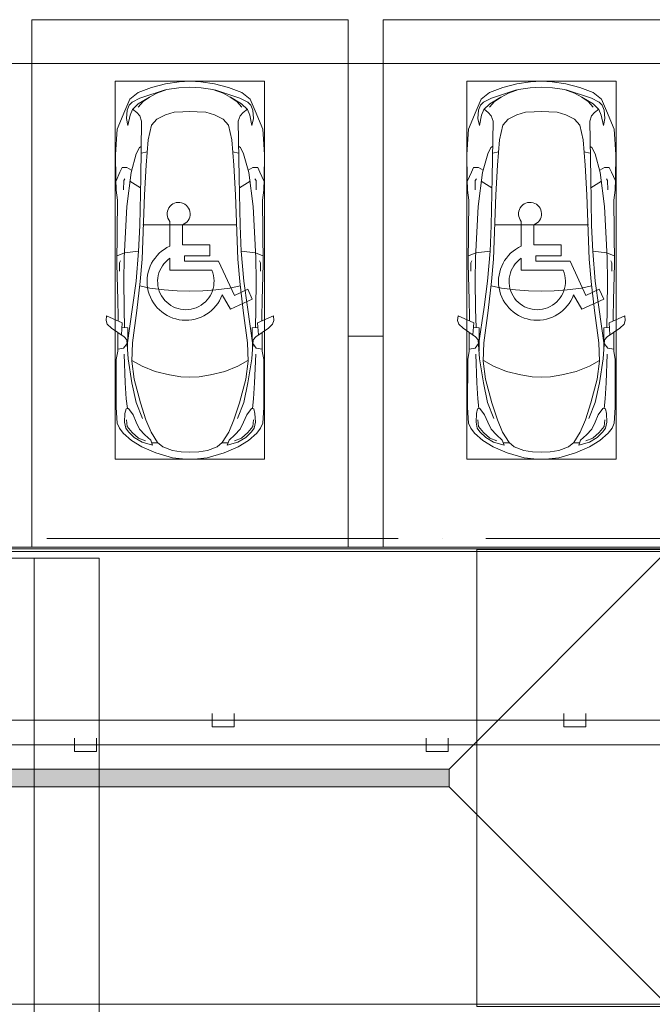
# Model space of a CAD drawing. Header units: millimetres. Extents: x -32229 to 169101, y -13689 to 125138.
# Tile 102 of 256: x 27072 to 34273, y 70150 to 81350. Entities that reach past the tile are written whole.
import ezdxf

# ---------------------------------------------------------------- set-up
doc = ezdxf.new("R2010")
doc.units = ezdxf.units.MM
doc.linetypes.add('ADSK_Линия сетки', pattern=[5000, 4000, -500, 0, -500])
doc.layers.add('A-DETL-____-OTLN', color=7, linetype='Continuous', lineweight=9, true_color=0x00a600)
for name, color, linetype, lineweight in [('A-DETL-GENF-OTLN', 7, 'Continuous', 18), ('A-DOOR-____-OTLN', 7, 'Continuous', 18), ('A-FLOR-____-OTLN', 7, 'Continuous', 18), ('A-GENM-____-OTLN', 7, 'Continuous', 18), ('C-PRKG-____-OTLN', 7, 'Continuous', 18), ('M-EQPM-____-OTLN', 7, 'Continuous', 18), ('S-COLS-____-MCUT', 7, 'Continuous', 40), ('S-GRID-____-OTLN', 7, 'Continuous', 9)]:
    doc.layers.add(name, color=color, linetype=linetype, lineweight=lineweight)

# ---------------------------------------------------------------- blocks, each defined once
blk = doc.blocks.new('АР-Ворота сборка - Ворота секционные_5200х2600 _h_-7302885--01 ЭМ')
at = {"layer": 'A-DOOR-____-OTLN', "color": 253, "lineweight": 5, "true_color": 0xaaaaaa}
for p, q in [((2725, 2959), (-2475, 2959)), ((-2475, 2959), (-2475, -843)), ((2725, -843), (2725, 2959)), ((-2475, -100), (2725, -100)), ((-2475, -843), (2725, -843))]:
    blk.add_line(p, q, dxfattribs=at)
blk = doc.blocks.new('АР_Машиноместо - 6000x3600_С_МГН-V42--01 ЭМ')
at = {"layer": 'A-DETL-GENF-OTLN', "color": 253, "lineweight": 13, "true_color": 0xaaaaaa}
for p, q in [((970, 5272), (813, 5229)), ((1126, 5294), (970, 5272)), ((1250, 5300), (1126, 5294)), ((1250, 5300), (1374, 5294)), ((1374, 5294), (1530, 5272)), ((1530, 5272), (1687, 5229)), ((659, 5170), (566, 5095)), ((813, 5229), (659, 5170)), ((681, 5106), (967, 5204)), ((874, 5165), (791, 5120)), ((988, 5207), (874, 5165)), ((1122, 5226), (988, 5207)), ((1250, 5232), (1122, 5226)), ((1250, 5232), (1378, 5226)), ((1378, 5226), (1512, 5207)), ((1512, 5207), (1626, 5165)), ((1819, 5106), (1533, 5204)), ((1626, 5165), (1709, 5120)), ((1687, 5229), (1841, 5170)), ((1841, 5170), (1934, 5095)), ((566, 5095), (507, 4963)), ((558, 5026), (591, 5060)), ((591, 5060), (681, 5106)), ((662, 5043), (595, 4979)), ((717, 5069), (660, 5005)), ((788, 5118), (662, 5043)), ((791, 5120), (717, 5069)), ((1709, 5120), (1783, 5069)), ((1712, 5118), (1838, 5043)), ((1783, 5069), (1840, 5005)), ((1909, 5060), (1819, 5106)), ((1838, 5043), (1905, 4979)), ((1942, 5026), (1909, 5060)), ((1934, 5095), (1993, 4963)), ((507, 4963), (420, 4754)), ((528, 4875), (536, 4971)), ((536, 4971), (558, 5026)), ((595, 4979), (569, 4913)), ((645, 4945), (597, 4981)), ((680, 4906), (645, 4945)), ((970, 4919), (1070, 4947)), ((1070, 4947), (1167, 4953)), ((1167, 4953), (1250, 4954)), ((1333, 4953), (1250, 4954)), ((1430, 4947), (1333, 4953)), ((1530, 4919), (1430, 4947)), ((1820, 4906), (1855, 4945)), ((1855, 4945), (1903, 4981)), ((1905, 4979), (1931, 4913)), ((1964, 4971), (1942, 5026)), ((1972, 4875), (1964, 4971)), ((1993, 4963), (2080, 4754)), ((544, 4795), (528, 4875)), ((569, 4913), (544, 4795)), ((700, 4845), (680, 4906)), ((689, 4206), (700, 4845)), ((812, 4799), (873, 4870)), ((873, 4870), (970, 4919)), ((1627, 4870), (1530, 4919)), ((1688, 4799), (1627, 4870)), ((1800, 4845), (1820, 4906)), ((1811, 4206), (1800, 4845)), ((1931, 4913), (1956, 4795)), ((1956, 4795), (1972, 4875)), ((420, 4754), (403, 4468)), ((774, 4633), (812, 4799)), ((1726, 4633), (1688, 4799)), ((2080, 4754), (2097, 4468)), ((752, 4346), (774, 4633)), ((1748, 4346), (1726, 4633)), ((639, 4475), (675, 4545)), ((675, 4545), (695, 4558)), ((1825, 4545), (1805, 4558)), ((1861, 4475), (1825, 4545)), ((403, 4468), (406, 4188)), ((579, 4263), (639, 4475)), ((1921, 4263), (1861, 4475)), ((2097, 4468), (2094, 4188)), ((408, 4167), (453, 4266)), ((453, 4266), (478, 4319)), ((478, 4319), (533, 4318)), ((531, 3875), (579, 4263)), ((533, 4318), (586, 4290)), ((731, 4008), (752, 4346)), ((1769, 4008), (1748, 4346)), ((1967, 4318), (1914, 4290)), ((1969, 3875), (1921, 4263)), ((2022, 4319), (1967, 4318)), ((2047, 4266), (2022, 4319)), ((2092, 4167), (2047, 4266)), ((406, 4188), (409, 4060)), ((495, 4066), (497, 4172)), ((497, 4172), (510, 4191)), ((687, 4089), (566, 4164)), ((679, 3659), (689, 4206)), ((1821, 3659), (1811, 4206)), ((1813, 4089), (1934, 4164)), ((2003, 4172), (1990, 4191)), ((2005, 4066), (2003, 4172)), ((2094, 4188), (2091, 4060)), ((409, 4060), (426, 3947)), ((2091, 4060), (2074, 3947)), ((426, 3947), (418, 3223)), ((705, 3275), (731, 4008)), ((1795, 3275), (1769, 4008)), ((2074, 3947), (2082, 3223)), ((501, 3290), (531, 3875)), ((1999, 3290), (1969, 3875)), ((1021, 3423), (1021, 3706)), ((666, 3365), (679, 3659)), ((1164, 3668), (1164, 3439)), ((1834, 3365), (1821, 3659)), ((666, 3367), (505, 3347)), ((637, 3026), (666, 3367)), ((1164, 3439), (1477, 3439)), ((1477, 3439), (1477, 3315)), ((1834, 3367), (1995, 3347)), ((1863, 3026), (1834, 3367)), ((505, 3347), (421, 3313)), ((448, 3234), (460, 3256)), ((496, 3032), (501, 3290)), ((684, 3022), (705, 3275)), ((1021, 3150), (1021, 3287)), ((1188, 3315), (1188, 3254)), ((1477, 3315), (1188, 3315)), ((1188, 3254), (1576, 3254)), ((1576, 3254), (1757, 2864)), ((1816, 3022), (1795, 3275)), ((1995, 3347), (2079, 3313)), ((2004, 3032), (1999, 3290)), ((2052, 3234), (2040, 3256)), ((418, 3223), (428, 2808)), ((448, 3139), (448, 3234)), ((1498, 3150), (1021, 3150)), ((2052, 3139), (2052, 3234)), ((2082, 3223), (2072, 2808)), ((500, 2710), (496, 3032)), ((637, 3026), (597, 2731)), ((1863, 3026), (1903, 2731)), ((2000, 2710), (2004, 3032)), ((645, 2692), (684, 3022)), ((1757, 2864), (1907, 2934)), ((1855, 2692), (1816, 3022)), ((1907, 2934), (1959, 2822)), ((428, 2808), (432, 2620)), ((1712, 2706), (1617, 2871)), ((1959, 2822), (1712, 2706)), ((2072, 2808), (2068, 2620)), ((506, 2496), (500, 2710)), ((597, 2731), (535, 2298)), ((596, 2325), (645, 2692)), ((1904, 2325), (1855, 2692)), ((1903, 2731), (1965, 2298)), ((1994, 2496), (2000, 2710)), ((297, 2580), (301, 2631)), ((309, 2536), (297, 2580)), ((301, 2631), (480, 2553)), ((432, 2620), (431, 2574)), ((2199, 2631), (2020, 2553)), ((2068, 2620), (2069, 2574)), ((2191, 2536), (2203, 2580)), ((2203, 2580), (2199, 2631)), ((358, 2490), (309, 2536)), ((501, 2394), (358, 2490)), ((480, 2553), (471, 2414)), ((541, 2494), (476, 2498)), ((541, 2494), (540, 2233)), ((1959, 2494), (2024, 2498)), ((1959, 2494), (1960, 2233)), ((1999, 2394), (2142, 2490)), ((2020, 2553), (2029, 2414)), ((2142, 2490), (2191, 2536)), ((427, 2231), (427, 2443)), ((531, 2358), (501, 2394)), ((547, 2143), (531, 2358)), ((1953, 2143), (1969, 2358)), ((1969, 2358), (1999, 2394)), ((2073, 2231), (2073, 2443)), ((495, 2265), (427, 2253)), ((534, 2317), (495, 2265)), ((589, 2116), (596, 2325)), ((1911, 2116), (1904, 2325)), ((1966, 2317), (2005, 2265)), ((2005, 2265), (2073, 2253)), ((409, 1587), (411, 2134)), ((411, 2134), (427, 2231)), ((2089, 2134), (2073, 2231)), ((2091, 1587), (2089, 2134)), ((615, 1910), (589, 2116)), ((590, 2124), (704, 2057)), ((704, 2057), (853, 1999)), ((1796, 2057), (1647, 1999)), ((1910, 2124), (1796, 2057)), ((1885, 1910), (1911, 2116)), ((687, 1641), (615, 1910)), ((853, 1999), (1017, 1960)), ((1017, 1960), (1147, 1939)), ((1147, 1939), (1250, 1934)), ((1353, 1939), (1250, 1934)), ((1483, 1960), (1353, 1939)), ((1647, 1999), (1483, 1960)), ((1813, 1641), (1885, 1910)), ((421, 1411), (409, 1587)), ((510, 1519), (522, 1574)), ((522, 1574), (549, 1576)), ((549, 1576), (603, 1505)), ((749, 1450), (687, 1641)), ((1751, 1450), (1813, 1641)), ((1951, 1576), (1897, 1505)), ((1978, 1574), (1951, 1576)), ((1990, 1519), (1978, 1574)), ((2079, 1411), (2091, 1587)), ((506, 1420), (510, 1519)), ((603, 1505), (639, 1420)), ((1897, 1505), (1861, 1420)), ((1994, 1420), (1990, 1519)), ((446, 1353), (421, 1411)), ((489, 1296), (446, 1353)), ((519, 1352), (506, 1420)), ((550, 1312), (519, 1352)), ((639, 1420), (677, 1344)), ((809, 1309), (749, 1450)), ((1691, 1309), (1751, 1450)), ((1861, 1420), (1823, 1344)), ((1950, 1312), (1981, 1352)), ((1981, 1352), (1994, 1420)), ((2011, 1296), (2054, 1353)), ((2054, 1353), (2079, 1411)), ((584, 1215), (489, 1296)), ((616, 1246), (550, 1312)), ((704, 1196), (616, 1246)), ((677, 1344), (738, 1278)), ((738, 1278), (805, 1216)), ((882, 1192), (809, 1309)), ((1618, 1192), (1691, 1309)), ((1762, 1278), (1695, 1216)), ((1823, 1344), (1762, 1278)), ((1796, 1196), (1884, 1246)), ((1884, 1246), (1950, 1312)), ((1916, 1215), (2011, 1296)), ((702, 1140), (584, 1215)), ((862, 1072), (702, 1140)), ((825, 1161), (704, 1196)), ((805, 1216), (825, 1161)), ((888, 1186), (815, 1187)), ((941, 1142), (882, 1192)), ((1051, 1099), (941, 1142)), ((1449, 1099), (1559, 1142)), ((1559, 1142), (1618, 1192)), ((1612, 1186), (1685, 1187)), ((1638, 1072), (1798, 1140)), ((1695, 1216), (1675, 1161)), ((1675, 1161), (1796, 1196)), ((1798, 1140), (1916, 1215)), ((1053, 1018), (862, 1072)), ((1149, 1083), (1051, 1099)), ((1165, 1003), (1053, 1018)), ((1250, 1082), (1149, 1083)), ((1250, 1082), (1351, 1083)), ((1335, 1003), (1447, 1018)), ((1351, 1083), (1449, 1099)), ((1447, 1018), (1638, 1072)), ((1250, 1000), (1165, 1003)), ((1250, 1000), (1335, 1003))]:
    blk.add_line(p, q, dxfattribs=at)
at = {"layer": 'A-DETL-GENF-OTLN', "color": 254, "lineweight": 13, "true_color": 0xd4d4d4}
for p, q in [((695, 4480), (765, 4497)), ((1805, 4480), (1735, 4497)), ((715, 3668), (1250, 3667)), ((1785, 3668), (1250, 3667)), ((678, 2973), (795, 2946)), ((795, 2946), (956, 2927)), ((956, 2927), (1105, 2914)), ((1105, 2914), (1250, 2913)), ((1395, 2914), (1250, 2913)), ((1544, 2927), (1395, 2914)), ((1705, 2946), (1544, 2927)), ((1822, 2973), (1705, 2946)), ((514, 1869), (502, 2196)), ((590, 1868), (547, 2143)), ((1910, 1868), (1953, 2143)), ((1986, 1869), (1998, 2196)), ((525, 1689), (514, 1869)), ((637, 1646), (590, 1868)), ((1863, 1646), (1910, 1868)), ((1975, 1689), (1986, 1869)), ((537, 1576), (525, 1689)), ((1963, 1576), (1975, 1689)), ((710, 1463), (637, 1646)), ((1790, 1463), (1863, 1646)), ((535, 1374), (528, 1449)), ((592, 1305), (535, 1374)), ((1908, 1305), (1965, 1374)), ((1965, 1374), (1972, 1449)), ((665, 1240), (592, 1305)), ((743, 1208), (665, 1240)), ((1757, 1208), (1835, 1240)), ((1835, 1240), (1908, 1305))]:
    blk.add_line(p, q, dxfattribs=at)
at = {"layer": 'A-DETL-GENF-OTLN', "color": 253, "lineweight": 13, "true_color": 0xaaaaaa}
for centre, radius, start, end in [((1121, 3791), 131, 289.3632, 220.6368), ((1203, 3022), 441, 114.366, 339.9602), ((1203, 3022), 321, 124.4379, 23.5621)]:
    blk.add_arc(centre, radius, start, end, dxfattribs=at)
at = {"layer": 'C-PRKG-____-OTLN', "color": 253, "lineweight": 13, "true_color": 0xaaaaaa}
for p, q in [((2625, 6000), (-550, 6000)), ((-550, 2400), (-550, 6000)), ((3050, 0), (3050, 6000)), ((400, 5300), (2100, 5300)), ((400, 1000), (400, 5300)), ((2100, 1000), (2100, 5300)), ((400, 1000), (2100, 1000)), ((3050, 0), (-550, 0))]:
    blk.add_line(p, q, dxfattribs=at)
blk = doc.blocks.new('АР_Лоток - 200х100h_ЛВ1-7518943--01 ЭМ')
at = {"layer": 'M-EQPM-____-OTLN', "lineweight": 13, "true_color": 0xf3f3f3}
blk.add_hatch(color=7, dxfattribs=at).paths.add_polyline_path([(18510, -100), (18510, 100), (0, 100), (0, -100), (18310, -100)])
at = {"layer": 'M-EQPM-____-OTLN', "color": 253, "lineweight": 13, "true_color": 0xaaaaaa}
blk.add_line((18510, -100), (18510, 100), dxfattribs=at)
blk = doc.blocks.new('АР-Заполнение деф_ шва - Д_ш_-4327375--01 ЭМ')
at = {"layer": 'A-GENM-____-OTLN', "color": 253, "lineweight": 13, "true_color": 0xaaaaaa}
for p, q in [((0, 25), (5750, 25)), ((0, -25), (5750, -25))]:
    blk.add_line(p, q, dxfattribs=at)
blk = doc.blocks.new('АР-Заполнение деф_ шва - Д_ш_-4327376--01 ЭМ')
at = {"layer": 'A-GENM-____-OTLN', "color": 253, "lineweight": 13, "true_color": 0xaaaaaa}
for p, q in [((0, 25), (3924, 25)), ((0, -25), (3925, -25))]:
    blk.add_line(p, q, dxfattribs=at)
blk = doc.blocks.new('АР-Заполнение деф_ шва - Д_ш__Пристенный-4429135--01 ЭМ')
at = {"layer": 'A-GENM-____-OTLN', "color": 253, "lineweight": 13, "true_color": 0xaaaaaa}
blk.add_line((0, -25), (400, -25), dxfattribs=at)
blk = doc.blocks.new('АР_Машиноместо - 6000x3600_С_МГН-V95--01 ЭМ')
at = {"layer": 'A-DETL-GENF-OTLN', "color": 253, "lineweight": 13, "true_color": 0xaaaaaa}
for p, q in [((970, 5272), (813, 5229)), ((1126, 5294), (970, 5272)), ((1250, 5300), (1126, 5294)), ((1250, 5300), (1374, 5294)), ((1374, 5294), (1530, 5272)), ((1530, 5272), (1687, 5229)), ((659, 5170), (566, 5095)), ((813, 5229), (659, 5170)), ((681, 5106), (967, 5204)), ((874, 5165), (791, 5120)), ((988, 5207), (874, 5165)), ((1122, 5226), (988, 5207)), ((1250, 5232), (1122, 5226)), ((1250, 5232), (1378, 5226)), ((1378, 5226), (1512, 5207)), ((1512, 5207), (1626, 5165)), ((1819, 5106), (1533, 5204)), ((1626, 5165), (1709, 5120)), ((1687, 5229), (1841, 5170)), ((1841, 5170), (1934, 5095)), ((566, 5095), (507, 4963)), ((558, 5026), (591, 5060)), ((591, 5060), (681, 5106)), ((662, 5043), (595, 4979)), ((717, 5069), (660, 5005)), ((788, 5118), (662, 5043)), ((791, 5120), (717, 5069)), ((1709, 5120), (1783, 5069)), ((1712, 5118), (1838, 5043)), ((1783, 5069), (1840, 5005)), ((1909, 5060), (1819, 5106)), ((1838, 5043), (1905, 4979)), ((1942, 5026), (1909, 5060)), ((1934, 5095), (1993, 4963)), ((507, 4963), (420, 4754)), ((528, 4875), (536, 4971)), ((536, 4971), (558, 5026)), ((595, 4979), (569, 4913)), ((645, 4945), (597, 4981)), ((680, 4906), (645, 4945)), ((970, 4919), (1070, 4947)), ((1070, 4947), (1167, 4953)), ((1167, 4953), (1250, 4954)), ((1333, 4953), (1250, 4954)), ((1430, 4947), (1333, 4953)), ((1530, 4919), (1430, 4947)), ((1820, 4906), (1855, 4945)), ((1855, 4945), (1903, 4981)), ((1905, 4979), (1931, 4913)), ((1964, 4971), (1942, 5026)), ((1972, 4875), (1964, 4971)), ((1993, 4963), (2080, 4754)), ((544, 4795), (528, 4875)), ((569, 4913), (544, 4795)), ((700, 4845), (680, 4906)), ((689, 4206), (700, 4845)), ((812, 4799), (873, 4870)), ((873, 4870), (970, 4919)), ((1627, 4870), (1530, 4919)), ((1688, 4799), (1627, 4870)), ((1800, 4845), (1820, 4906)), ((1811, 4206), (1800, 4845)), ((1931, 4913), (1956, 4795)), ((1956, 4795), (1972, 4875)), ((420, 4754), (403, 4468)), ((774, 4633), (812, 4799)), ((1726, 4633), (1688, 4799)), ((2080, 4754), (2097, 4468)), ((752, 4346), (774, 4633)), ((1748, 4346), (1726, 4633)), ((639, 4475), (675, 4545)), ((675, 4545), (695, 4558)), ((1825, 4545), (1805, 4558)), ((1861, 4475), (1825, 4545)), ((403, 4468), (406, 4188)), ((579, 4263), (639, 4475)), ((1921, 4263), (1861, 4475)), ((2097, 4468), (2094, 4188)), ((408, 4167), (453, 4266)), ((453, 4266), (478, 4319)), ((478, 4319), (533, 4318)), ((531, 3875), (579, 4263)), ((533, 4318), (586, 4290)), ((731, 4008), (752, 4346)), ((1769, 4008), (1748, 4346)), ((1967, 4318), (1914, 4290)), ((1969, 3875), (1921, 4263)), ((2022, 4319), (1967, 4318)), ((2047, 4266), (2022, 4319)), ((2092, 4167), (2047, 4266)), ((406, 4188), (409, 4060)), ((495, 4066), (497, 4172)), ((497, 4172), (510, 4191)), ((687, 4089), (566, 4164)), ((679, 3659), (689, 4206)), ((1821, 3659), (1811, 4206)), ((1813, 4089), (1934, 4164)), ((2003, 4172), (1990, 4191)), ((2005, 4066), (2003, 4172)), ((2094, 4188), (2091, 4060)), ((409, 4060), (426, 3947)), ((2091, 4060), (2074, 3947)), ((426, 3947), (418, 3223)), ((705, 3275), (731, 4008)), ((1795, 3275), (1769, 4008)), ((2074, 3947), (2082, 3223)), ((501, 3290), (531, 3875)), ((1999, 3290), (1969, 3875)), ((1021, 3423), (1021, 3706)), ((666, 3365), (679, 3659)), ((1164, 3668), (1164, 3439)), ((1834, 3365), (1821, 3659)), ((666, 3367), (505, 3347)), ((637, 3026), (666, 3367)), ((1164, 3439), (1477, 3439)), ((1477, 3439), (1477, 3315)), ((1834, 3367), (1995, 3347)), ((1863, 3026), (1834, 3367)), ((505, 3347), (421, 3313)), ((448, 3234), (460, 3256)), ((496, 3032), (501, 3290)), ((684, 3022), (705, 3275)), ((1021, 3150), (1021, 3287)), ((1188, 3315), (1188, 3254)), ((1477, 3315), (1188, 3315)), ((1188, 3254), (1576, 3254)), ((1576, 3254), (1757, 2864)), ((1816, 3022), (1795, 3275)), ((1995, 3347), (2079, 3313)), ((2004, 3032), (1999, 3290)), ((2052, 3234), (2040, 3256)), ((418, 3223), (428, 2808)), ((448, 3139), (448, 3234)), ((1498, 3150), (1021, 3150)), ((2052, 3139), (2052, 3234)), ((2082, 3223), (2072, 2808)), ((500, 2710), (496, 3032)), ((637, 3026), (597, 2731)), ((1863, 3026), (1903, 2731)), ((2000, 2710), (2004, 3032)), ((645, 2692), (684, 3022)), ((1757, 2864), (1907, 2934)), ((1855, 2692), (1816, 3022)), ((1907, 2934), (1959, 2822)), ((428, 2808), (432, 2620)), ((1712, 2706), (1617, 2871)), ((1959, 2822), (1712, 2706)), ((2072, 2808), (2068, 2620)), ((506, 2496), (500, 2710)), ((597, 2731), (535, 2298)), ((596, 2325), (645, 2692)), ((1904, 2325), (1855, 2692)), ((1903, 2731), (1965, 2298)), ((1994, 2496), (2000, 2710)), ((297, 2580), (301, 2631)), ((309, 2536), (297, 2580)), ((301, 2631), (480, 2553)), ((432, 2620), (431, 2574)), ((2199, 2631), (2020, 2553)), ((2068, 2620), (2069, 2574)), ((2191, 2536), (2203, 2580)), ((2203, 2580), (2199, 2631)), ((358, 2490), (309, 2536)), ((501, 2394), (358, 2490)), ((480, 2553), (471, 2414)), ((541, 2494), (476, 2498)), ((541, 2494), (540, 2233)), ((1959, 2494), (2024, 2498)), ((1959, 2494), (1960, 2233)), ((1999, 2394), (2142, 2490)), ((2020, 2553), (2029, 2414)), ((2142, 2490), (2191, 2536)), ((427, 2231), (427, 2443)), ((531, 2358), (501, 2394)), ((547, 2143), (531, 2358)), ((1953, 2143), (1969, 2358)), ((1969, 2358), (1999, 2394)), ((2073, 2231), (2073, 2443)), ((495, 2265), (427, 2253)), ((534, 2317), (495, 2265)), ((589, 2116), (596, 2325)), ((1911, 2116), (1904, 2325)), ((1966, 2317), (2005, 2265)), ((2005, 2265), (2073, 2253)), ((409, 1587), (411, 2134)), ((411, 2134), (427, 2231)), ((2089, 2134), (2073, 2231)), ((2091, 1587), (2089, 2134)), ((615, 1910), (589, 2116)), ((590, 2124), (704, 2057)), ((704, 2057), (853, 1999)), ((1796, 2057), (1647, 1999)), ((1910, 2124), (1796, 2057)), ((1885, 1910), (1911, 2116)), ((687, 1641), (615, 1910)), ((853, 1999), (1017, 1960)), ((1017, 1960), (1147, 1939)), ((1147, 1939), (1250, 1934)), ((1353, 1939), (1250, 1934)), ((1483, 1960), (1353, 1939)), ((1647, 1999), (1483, 1960)), ((1813, 1641), (1885, 1910)), ((421, 1411), (409, 1587)), ((510, 1519), (522, 1574)), ((522, 1574), (549, 1576)), ((549, 1576), (603, 1505)), ((749, 1450), (687, 1641)), ((1751, 1450), (1813, 1641)), ((1951, 1576), (1897, 1505)), ((1978, 1574), (1951, 1576)), ((1990, 1519), (1978, 1574)), ((2079, 1411), (2091, 1587)), ((506, 1420), (510, 1519)), ((603, 1505), (639, 1420)), ((1897, 1505), (1861, 1420)), ((1994, 1420), (1990, 1519)), ((446, 1353), (421, 1411)), ((489, 1296), (446, 1353)), ((519, 1352), (506, 1420)), ((550, 1312), (519, 1352)), ((639, 1420), (677, 1344)), ((809, 1309), (749, 1450)), ((1691, 1309), (1751, 1450)), ((1861, 1420), (1823, 1344)), ((1950, 1312), (1981, 1352)), ((1981, 1352), (1994, 1420)), ((2011, 1296), (2054, 1353)), ((2054, 1353), (2079, 1411)), ((584, 1215), (489, 1296)), ((616, 1246), (550, 1312)), ((704, 1196), (616, 1246)), ((677, 1344), (738, 1278)), ((738, 1278), (805, 1216)), ((882, 1192), (809, 1309)), ((1618, 1192), (1691, 1309)), ((1762, 1278), (1695, 1216)), ((1823, 1344), (1762, 1278)), ((1796, 1196), (1884, 1246)), ((1884, 1246), (1950, 1312)), ((1916, 1215), (2011, 1296)), ((702, 1140), (584, 1215)), ((862, 1072), (702, 1140)), ((825, 1161), (704, 1196)), ((805, 1216), (825, 1161)), ((888, 1186), (815, 1187)), ((941, 1142), (882, 1192)), ((1051, 1099), (941, 1142)), ((1449, 1099), (1559, 1142)), ((1559, 1142), (1618, 1192)), ((1612, 1186), (1685, 1187)), ((1638, 1072), (1798, 1140)), ((1695, 1216), (1675, 1161)), ((1675, 1161), (1796, 1196)), ((1798, 1140), (1916, 1215)), ((1053, 1018), (862, 1072)), ((1149, 1083), (1051, 1099)), ((1165, 1003), (1053, 1018)), ((1250, 1082), (1149, 1083)), ((1250, 1082), (1351, 1083)), ((1335, 1003), (1447, 1018)), ((1351, 1083), (1449, 1099)), ((1447, 1018), (1638, 1072)), ((1250, 1000), (1165, 1003)), ((1250, 1000), (1335, 1003))]:
    blk.add_line(p, q, dxfattribs=at)
at = {"layer": 'A-DETL-GENF-OTLN', "color": 254, "lineweight": 13, "true_color": 0xd4d4d4}
for p, q in [((695, 4480), (765, 4497)), ((1805, 4480), (1735, 4497)), ((715, 3668), (1250, 3667)), ((1785, 3668), (1250, 3667)), ((678, 2973), (795, 2946)), ((795, 2946), (956, 2927)), ((956, 2927), (1105, 2914)), ((1105, 2914), (1250, 2913)), ((1395, 2914), (1250, 2913)), ((1544, 2927), (1395, 2914)), ((1705, 2946), (1544, 2927)), ((1822, 2973), (1705, 2946)), ((514, 1869), (502, 2196)), ((590, 1868), (547, 2143)), ((1910, 1868), (1953, 2143)), ((1986, 1869), (1998, 2196)), ((525, 1689), (514, 1869)), ((637, 1646), (590, 1868)), ((1863, 1646), (1910, 1868)), ((1975, 1689), (1986, 1869)), ((537, 1576), (525, 1689)), ((1963, 1576), (1975, 1689)), ((710, 1463), (637, 1646)), ((1790, 1463), (1863, 1646)), ((535, 1374), (528, 1449)), ((592, 1305), (535, 1374)), ((1908, 1305), (1965, 1374)), ((1965, 1374), (1972, 1449)), ((665, 1240), (592, 1305)), ((743, 1208), (665, 1240)), ((1757, 1208), (1835, 1240)), ((1835, 1240), (1908, 1305))]:
    blk.add_line(p, q, dxfattribs=at)
at = {"layer": 'A-DETL-GENF-OTLN', "color": 253, "lineweight": 13, "true_color": 0xaaaaaa}
for centre, radius, start, end in [((1121, 3791), 131, 289.3632, 220.6368), ((1203, 3022), 441, 114.366, 339.9602), ((1203, 3022), 321, 124.4379, 23.5621)]:
    blk.add_arc(centre, radius, start, end, dxfattribs=at)
at = {"layer": 'C-PRKG-____-OTLN', "color": 253, "lineweight": 13, "true_color": 0xaaaaaa}
for p, q in [((3050, 6000), (-550, 6000)), ((-550, 0), (-550, 6000)), ((3050, 2400), (3050, 6000)), ((400, 5300), (2100, 5300)), ((400, 1000), (400, 5300)), ((2100, 1000), (2100, 5300)), ((400, 1000), (2100, 1000)), ((3050, 0), (-550, 0))]:
    blk.add_line(p, q, dxfattribs=at)
blk = doc.blocks.new('АР-Ворота сборка - Ворота секционные_5200х2600 _h_-7307873--01 ЭМ')
at = {"layer": 'A-DOOR-____-OTLN', "color": 253, "lineweight": 5, "true_color": 0xaaaaaa}
for p, q in [((2725, 2959), (-2475, 2959)), ((-2475, 2959), (-2475, -843)), ((2725, -843), (2725, 2959)), ((-2475, -100), (2725, -100)), ((-2475, -843), (2725, -843))]:
    blk.add_line(p, q, dxfattribs=at)
blk = doc.blocks.new('Наметкина 10_РД_АР_П_отсоединено_rvt-1--01 ЭМ')
at = {"layer": 'A-FLOR-____-OTLN', "color": 253, "lineweight": 13, "true_color": 0xaaaaaa}
for p, q in [((35135, 80850), (24660, 80850)), ((89148, 75330), (5287, 75330)), ((9975, 75300), (34435, 75300)), ((30810, 75350), (25060, 75350)), ((35134, 75350), (31210, 75350)), ((31960, 72825), (34435, 75300)), ((31960, 72825), (12450, 72825)), ((31961, 72825), (31960, 72825)), ((31961, 72625), (31961, 72825)), ((12450, 72625), (31960, 72625)), ((34435, 70150), (31960, 72625)), ((31960, 72625), (31961, 72625)), ((34435, 70150), (9975, 70150))]:
    blk.add_line(p, q, dxfattribs=at)
at = {"layer": 'S-COLS-____-MCUT', "color": 253, "lineweight": 15, "true_color": 0xaaaaaa}
for p, q in [((30810, 77750), (30810, 75350)), ((31210, 77750), (30810, 77750)), ((31210, 75350), (31210, 77750)), ((30810, 75350), (31210, 75350))]:
    blk.add_line(p, q, dxfattribs=at)
at = {"layer": 'A-DOOR-____-OTLN', "color": 253, "lineweight": 13, "true_color": 0xaaaaaa}
for name, p, rotation in [('АР-Ворота сборка - Ворота секционные_5200х2600 _h_-7307873--01 ЭМ', (35235, 72600), 89.99999999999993), ('АР-Ворота сборка - Ворота секционные_5200х2600 _h_-7302885--01 ЭМ', (27135, 72500), 90)]:
    blk.add_blockref(name, p, dxfattribs=dict(at, rotation=rotation))
at = {"layer": 'A-GENM-____-OTLN', "color": 253, "lineweight": 13, "true_color": 0xaaaaaa}
for name, p in [('АР-Заполнение деф_ шва - Д_ш_-4327375--01 ЭМ', (25060, 75325)), ('АР-Заполнение деф_ шва - Д_ш__Пристенный-4429135--01 ЭМ', (30810, 75325)), ('АР-Заполнение деф_ шва - Д_ш_-4327376--01 ЭМ', (31210, 75325))]:
    blk.add_blockref(name, p, dxfattribs=at)
at = {"layer": 'C-PRKG-____-OTLN', "color": 253, "lineweight": 13, "true_color": 0xaaaaaa}
for name, p in [('АР_Машиноместо - 6000x3600_С_МГН-V95--01 ЭМ', (27760, 75350)), ('АР_Машиноместо - 6000x3600_С_МГН-V42--01 ЭМ', (31760, 75350))]:
    blk.add_blockref(name, p, dxfattribs=at)
at = {"layer": 'M-EQPM-____-OTLN', "color": 253, "lineweight": 13, "true_color": 0xaaaaaa}
blk.add_blockref('АР_Лоток - 200х100h_ЛВ1-7518943--01 ЭМ', (13450, 72725), dxfattribs=at)

msp = doc.modelspace()

# ---------------------------------------------------------------- linework, layer by layer
at = {"layer": 'A-DETL-____-OTLN', "color": 1, "true_color": 0xff0000}
for p, q in [((74834.9, 73381.7), (9974.3, 73381.7)), ((29264.4, 73456.7), (29264.4, 73306.7)), ((29514.4, 73306.7), (29514.4, 73456.7)), ((33264.4, 73456.7), (33264.4, 73306.7)), ((33514.4, 73306.7), (33514.4, 73456.7)), ((29264.4, 73306.7), (29514.4, 73306.7)), ((33264.4, 73306.7), (33514.4, 73306.7))]:
    msp.add_line(p, q, dxfattribs=at)
at = {"layer": 'A-DETL-____-OTLN', "color": 5, "true_color": 0x0000ff}
for p, q in [((27697.1, 73176), (27697.1, 73026)), ((27947.1, 73026), (27947.1, 73176)), ((31697.1, 73176), (31697.1, 73026)), ((31947.1, 73026), (31947.1, 73176)), ((10001.5, 73101), (74532, 73101)), ((27697.1, 73026), (27947.1, 73026)), ((31697.1, 73026), (31947.1, 73026))]:
    msp.add_line(p, q, dxfattribs=at)
at = {"layer": 'S-GRID-____-OTLN', "color": 253, "linetype": 'ADSK_Линия сетки', "true_color": 0xaaaaaa}
msp.add_line((131381.2, 75450), (-30593.4, 75450), dxfattribs=at)

# ---------------------------------------------------------------- block references
at = {"lineweight": 5}
msp.add_blockref('Наметкина 10_РД_АР_П_отсоединено_rvt-1--01 ЭМ', (0, 0), dxfattribs=at)

doc.saveas('drawing.dxf')
